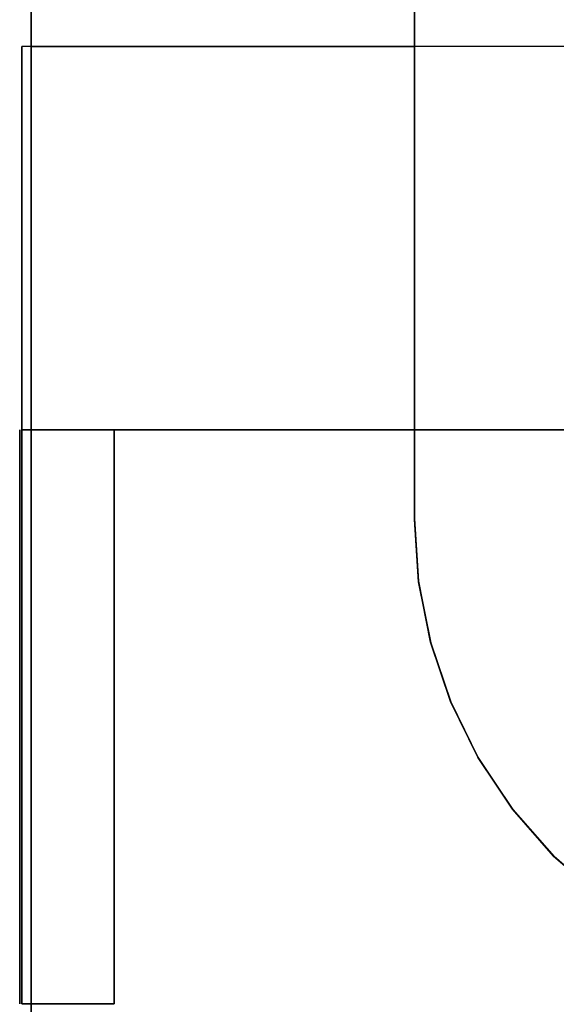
# Model space of a CAD drawing. Header units: millimetres. Extents: x -35 to 33166, y -35 to 31591.
# Tile 95 of 100: x 13800 to 13942, y 965 to 1226. Entities that reach past the tile are written whole.
import ezdxf

# ---------------------------------------------------------------- set-up
doc = ezdxf.new("R2010")
doc.units = ezdxf.units.MM
doc.header["$LTSCALE"] = 25.4
doc.layers.get('0').update_dxf_attribs({"true_color": 0xffffff})
doc.layers.add('ICF - L1', color=7, linetype='Continuous', true_color=0xb4b464)
doc.layers.add('ICF - L2', color=7, linetype='Continuous', true_color=0x64ff64)

# ---------------------------------------------------------------- blocks, each defined once
blk = doc.blocks.new('Group8135')
for p, q in [((-571.55, 0, 457.2), (0, 0, 457.2)), ((-571.55, 0, 0), (0, 0, 0)), ((-571.55, -101.6, 0), (-227.79, -101.6, 0)), ((-571.55, -101.6, 457.2), (-227.79, -101.6, 457.2)), ((-227.79, -101.6, 0), (-227.79, -101.6, 457.2)), ((-211.3, -102.68, 457.2), (-227.79, -101.6, 457.2)), ((-227.79, -101.6, 0), (-211.3, -102.68, 0)), ((-195.1, -105.91, 457.2), (-211.3, -102.68, 457.2)), ((-211.3, -102.68, 0), (-211.3, -102.68, 457.2)), ((-211.3, -102.68, 0), (-195.1, -105.91, 0)), ((-179.46, -111.22, 457.2), (-195.1, -105.91, 457.2)), ((-195.1, -105.91, 0), (-195.1, -105.91, 457.2)), ((-195.1, -105.91, 0), (-179.46, -111.22, 0)), ((-164.64, -118.53, 457.2), (-179.46, -111.22, 457.2)), ((-179.46, -111.22, 0), (-179.46, -111.22, 457.2)), ((-179.46, -111.22, 0), (-164.64, -118.53, 0)), ((-150.91, -127.72, 457.2), (-164.64, -118.53, 457.2)), ((-164.64, -118.53, 0), (-164.64, -118.53, 457.2)), ((-164.64, -118.53, 0), (-150.91, -127.72, 0)), ((-138.5, -138.62, 457.2), (-150.91, -127.72, 457.2)), ((-150.91, -127.72, 0), (-150.91, -127.72, 457.2)), ((-150.91, -127.72, 0), (-138.5, -138.62, 0)), ((-127.61, -151.05, 457.2), (-138.5, -138.62, 457.2)), ((-138.5, -138.62, 0), (-127.61, -151.05, 0)), ((-138.5, -138.62, 457.2), (-138.5, -138.62, 0))]:
    blk.add_line(p, q)
blk = doc.blocks.new('6XR35_90_C_MSG#63')
blk.add_blockref('Group8135', (0, 0))
blk = doc.blocks.new('Group7828')
for p, q in [((0, 0, 0), (0, -571.55, 0)), ((0, 0, 457.2), (0, -571.55, 457.2)), ((-150.91, -127.72, 0), (-138.5, -138.62, 0)), ((-138.5, -138.62, 457.2), (-150.91, -127.72, 457.2)), ((-138.5, -138.62, 0), (-127.61, -151.05, 0)), ((-127.61, -151.05, 457.2), (-138.5, -138.62, 457.2)), ((-138.5, -138.62, 0), (-138.5, -138.62, 457.2)), ((-127.61, -151.05, 0), (-118.45, -164.79, 0)), ((-118.45, -164.79, 457.2), (-127.61, -151.05, 457.2)), ((-127.61, -151.05, 457.2), (-127.61, -151.05, 0)), ((-118.45, -164.79, 0), (-111.16, -179.62, 0)), ((-111.16, -179.62, 457.2), (-118.45, -164.79, 457.2)), ((-118.45, -164.79, 457.2), (-118.45, -164.79, 0)), ((-111.16, -179.62, 0), (-105.86, -195.27, 0)), ((-105.86, -195.27, 457.2), (-111.16, -179.62, 457.2)), ((-111.16, -179.62, 457.2), (-111.16, -179.62, 0)), ((-105.86, -195.27, 0), (-102.66, -211.47, 0)), ((-102.66, -211.47, 457.2), (-105.86, -195.27, 457.2)), ((-105.86, -195.27, 457.2), (-105.86, -195.27, 0)), ((-102.66, -211.47, 0), (-101.6, -227.96, 0)), ((-101.6, -227.96, 457.2), (-102.66, -211.47, 457.2)), ((-102.66, -211.47, 457.2), (-102.66, -211.47, 0)), ((-101.6, -571.55, 457.2), (-101.6, -227.96, 457.2)), ((-101.6, -227.96, 457.2), (-101.6, -227.96, 0)), ((-101.6, -227.96, 0), (-101.6, -571.55, 0))]:
    blk.add_line(p, q)
blk = doc.blocks.new('6XR35_90_C_MSG#26')
blk.add_blockref('Group7828', (0, 0))
blk = doc.blocks.new('Group#295')
for p, q in [((-571.55, 0, 457.2), (0, 0, 457.2)), ((-571.55, 0, 0), (0, 0, 0)), ((-571.55, -101.6, 0), (-227.79, -101.6, 0)), ((-571.55, -101.6, 457.2), (-227.79, -101.6, 457.2)), ((-227.79, -101.6, 0), (-227.79, -101.6, 457.2)), ((-211.3, -102.68, 457.2), (-227.79, -101.6, 457.2)), ((-227.79, -101.6, 0), (-211.3, -102.68, 0)), ((-195.1, -105.91, 457.2), (-211.3, -102.68, 457.2)), ((-211.3, -102.68, 0), (-211.3, -102.68, 457.2)), ((-211.3, -102.68, 0), (-195.1, -105.91, 0)), ((-179.46, -111.22, 457.2), (-195.1, -105.91, 457.2)), ((-195.1, -105.91, 0), (-195.1, -105.91, 457.2)), ((-195.1, -105.91, 0), (-179.46, -111.22, 0)), ((-164.64, -118.53, 457.2), (-179.46, -111.22, 457.2)), ((-179.46, -111.22, 0), (-179.46, -111.22, 457.2)), ((-179.46, -111.22, 0), (-164.64, -118.53, 0)), ((-150.91, -127.72, 457.2), (-164.64, -118.53, 457.2)), ((-164.64, -118.53, 0), (-164.64, -118.53, 457.2)), ((-164.64, -118.53, 0), (-150.91, -127.72, 0)), ((-138.5, -138.62, 457.2), (-150.91, -127.72, 457.2)), ((-150.91, -127.72, 0), (-150.91, -127.72, 457.2)), ((-150.91, -127.72, 0), (-138.5, -138.62, 0)), ((-127.61, -151.05, 457.2), (-138.5, -138.62, 457.2)), ((-138.5, -138.62, 0), (-127.61, -151.05, 0)), ((-138.5, -138.62, 457.2), (-138.5, -138.62, 0))]:
    blk.add_line(p, q)
blk = doc.blocks.new('6XR35_90_C_MSG#129')
blk.add_blockref('Group#295', (0, 0))
blk = doc.blocks.new('Group#1500')
for p, q in [((0, 0, 0), (0, -571.55, 0)), ((0, 0, 457.2), (0, -571.55, 457.2)), ((-150.91, -127.72, 0), (-138.5, -138.62, 0)), ((-138.5, -138.62, 457.2), (-150.91, -127.72, 457.2)), ((-138.5, -138.62, 0), (-127.61, -151.05, 0)), ((-138.5, -138.62, 0), (-138.5, -138.62, 457.2)), ((-127.61, -151.05, 457.2), (-138.5, -138.62, 457.2)), ((-127.61, -151.05, 0), (-118.45, -164.79, 0)), ((-118.45, -164.79, 457.2), (-127.61, -151.05, 457.2)), ((-127.61, -151.05, 457.2), (-127.61, -151.05, 0)), ((-118.45, -164.79, 0), (-111.16, -179.62, 0)), ((-111.16, -179.62, 457.2), (-118.45, -164.79, 457.2)), ((-118.45, -164.79, 457.2), (-118.45, -164.79, 0)), ((-111.16, -179.62, 0), (-105.86, -195.27, 0)), ((-105.86, -195.27, 457.2), (-111.16, -179.62, 457.2)), ((-111.16, -179.62, 457.2), (-111.16, -179.62, 0)), ((-105.86, -195.27, 0), (-102.66, -211.47, 0)), ((-102.66, -211.47, 457.2), (-105.86, -195.27, 457.2)), ((-105.86, -195.27, 457.2), (-105.86, -195.27, 0)), ((-102.66, -211.47, 0), (-101.6, -227.96, 0)), ((-101.6, -227.96, 457.2), (-102.66, -211.47, 457.2)), ((-102.66, -211.47, 457.2), (-102.66, -211.47, 0)), ((-101.6, -571.55, 457.2), (-101.6, -227.96, 457.2)), ((-101.6, -227.96, 457.2), (-101.6, -227.96, 0)), ((-101.6, -227.96, 0), (-101.6, -571.55, 0))]:
    blk.add_line(p, q)
blk = doc.blocks.new('6XR35_90_C_MSG#165')
blk.add_blockref('Group#1500', (0, 0))
blk = doc.blocks.new('Group9290')
for p, q in [((-571.55, 0, 457.2), (0, 0, 457.2)), ((-571.55, 0, 0), (0, 0, 0)), ((-571.55, -101.6, 0), (-227.79, -101.6, 0)), ((-571.55, -101.6, 457.2), (-227.79, -101.6, 457.2)), ((-227.79, -101.6, 0), (-227.79, -101.6, 457.2)), ((-227.79, -101.6, 0), (-211.3, -102.68, 0)), ((-211.3, -102.68, 457.2), (-227.79, -101.6, 457.2)), ((-211.3, -102.68, 0), (-211.3, -102.68, 457.2)), ((-195.1, -105.91, 457.2), (-211.3, -102.68, 457.2)), ((-211.3, -102.68, 0), (-195.1, -105.91, 0)), ((-195.1, -105.91, 0), (-195.1, -105.91, 457.2)), ((-179.46, -111.22, 457.2), (-195.1, -105.91, 457.2)), ((-195.1, -105.91, 0), (-179.46, -111.22, 0)), ((-179.46, -111.22, 0), (-179.46, -111.22, 457.2)), ((-164.64, -118.53, 457.2), (-179.46, -111.22, 457.2)), ((-179.46, -111.22, 0), (-164.64, -118.53, 0)), ((-164.64, -118.53, 0), (-164.64, -118.53, 457.2)), ((-150.91, -127.72, 457.2), (-164.64, -118.53, 457.2)), ((-164.64, -118.53, 0), (-150.91, -127.72, 0)), ((-150.91, -127.72, 0), (-150.91, -127.72, 457.2)), ((-150.91, -127.72, 0), (-138.5, -138.62, 0)), ((-138.5, -138.62, 457.2), (-150.91, -127.72, 457.2)), ((-138.5, -138.62, 0), (-127.61, -151.05, 0)), ((-127.61, -151.05, 457.2), (-138.5, -138.62, 457.2)), ((-138.5, -138.62, 457.2), (-138.5, -138.62, 0))]:
    blk.add_line(p, q)
blk = doc.blocks.new('6XR35_90_C_MSG#202')
blk.add_blockref('Group9290', (0, 0))
blk = doc.blocks.new('Group9594')
for p, q in [((0, 0, 0), (0, -571.55, 0)), ((0, 0, 457.2), (0, -571.55, 457.2)), ((-150.91, -127.72, 0), (-138.5, -138.62, 0)), ((-138.5, -138.62, 457.2), (-150.91, -127.72, 457.2)), ((-138.5, -138.62, 0), (-127.61, -151.05, 0)), ((-138.5, -138.62, 0), (-138.5, -138.62, 457.2)), ((-127.61, -151.05, 457.2), (-138.5, -138.62, 457.2)), ((-127.61, -151.05, 0), (-118.45, -164.79, 0)), ((-118.45, -164.79, 457.2), (-127.61, -151.05, 457.2)), ((-127.61, -151.05, 457.2), (-127.61, -151.05, 0)), ((-118.45, -164.79, 0), (-111.16, -179.62, 0)), ((-111.16, -179.62, 457.2), (-118.45, -164.79, 457.2)), ((-118.45, -164.79, 457.2), (-118.45, -164.79, 0)), ((-111.16, -179.62, 0), (-105.86, -195.27, 0)), ((-105.86, -195.27, 457.2), (-111.16, -179.62, 457.2)), ((-111.16, -179.62, 457.2), (-111.16, -179.62, 0)), ((-105.86, -195.27, 0), (-102.66, -211.47, 0)), ((-102.66, -211.47, 457.2), (-105.86, -195.27, 457.2)), ((-105.86, -195.27, 457.2), (-105.86, -195.27, 0)), ((-102.66, -211.47, 0), (-101.6, -227.96, 0)), ((-101.6, -227.96, 457.2), (-102.66, -211.47, 457.2)), ((-102.66, -211.47, 457.2), (-102.66, -211.47, 0)), ((-101.6, -227.96, 0), (-101.6, -571.55, 0)), ((-101.6, -571.55, 457.2), (-101.6, -227.96, 457.2)), ((-101.6, -227.96, 457.2), (-101.6, -227.96, 0))]:
    blk.add_line(p, q)
blk = doc.blocks.new('6XR35_90_C_MSG#234')
blk.add_blockref('Group9594', (0, 0))
blk = doc.blocks.new('Group#3978')
for p, q in [((-571.55, 0, 457.2), (0, 0, 457.2)), ((-571.55, 0, 0), (0, 0, 0)), ((-571.55, -101.6, 457.2), (-227.79, -101.6, 457.2)), ((-571.55, -101.6, 0), (-227.79, -101.6, 0)), ((-227.79, -101.6, 457.2), (-227.79, -101.6, 0)), ((-227.79, -101.6, 0), (-211.3, -102.68, 0)), ((-211.3, -102.68, 457.2), (-227.79, -101.6, 457.2)), ((-211.3, -102.68, 0), (-195.1, -105.91, 0)), ((-195.1, -105.91, 457.2), (-211.3, -102.68, 457.2)), ((-211.3, -102.68, 0), (-211.3, -102.68, 457.2)), ((-195.1, -105.91, 0), (-179.46, -111.22, 0)), ((-179.46, -111.22, 457.2), (-195.1, -105.91, 457.2)), ((-195.1, -105.91, 0), (-195.1, -105.91, 457.2)), ((-179.46, -111.22, 0), (-164.64, -118.53, 0)), ((-164.64, -118.53, 457.2), (-179.46, -111.22, 457.2)), ((-179.46, -111.22, 0), (-179.46, -111.22, 457.2)), ((-164.64, -118.53, 0), (-150.91, -127.72, 0)), ((-150.91, -127.72, 457.2), (-164.64, -118.53, 457.2)), ((-164.64, -118.53, 0), (-164.64, -118.53, 457.2)), ((-150.91, -127.72, 0), (-138.5, -138.62, 0)), ((-138.5, -138.62, 457.2), (-150.91, -127.72, 457.2)), ((-150.91, -127.72, 0), (-150.91, -127.72, 457.2)), ((-138.5, -138.62, 0), (-127.61, -151.05, 0)), ((-127.61, -151.05, 457.2), (-138.5, -138.62, 457.2)), ((-138.5, -138.62, 457.2), (-138.5, -138.62, 0))]:
    blk.add_line(p, q)
blk = doc.blocks.new('6XR35_90_C_MSG#273')
blk.add_blockref('Group#3978', (0, 0))
blk = doc.blocks.new('Group3573')
at = {"layer": 'ICF - L1', "extrusion": (0, 0, -1), "zscale": -1, "rotation": 270}
for name, p in [('6XR35_90_C_MSG#63', (-13802.91, 865.42, -357.2)), ('6XR35_90_C_MSG#129', (-13802.91, 865.42, -1271.6)), ('6XR35_90_C_MSG#202', (-13802.91, 865.42, -2186)), ('6XR35_90_C_MSG#273', (-13802.91, 865.42, -3100.4))]:
    blk.add_blockref(name, p, dxfattribs=at)
at = {"layer": 'ICF - L1', "rotation": 180}
for name, p in [('6XR35_90_C_MSG#26', (13802.91, 865.42, -100)), ('6XR35_90_C_MSG#26', (13802.91, 865.42, 814.4)), ('6XR35_90_C_MSG#165', (13802.91, 865.42, 1728.8)), ('6XR35_90_C_MSG#234', (13802.91, 865.42, 2643.2))]:
    blk.add_blockref(name, p, dxfattribs=at)
blk = doc.blocks.new('Group9382')
for p, q in [((0, 1739.1, 190.8), (-101.6, 1739.1, 190.8)), ((-101.6, 1739.1, 190.8), (-101.6, 1472.7, 457.2)), ((-101.6, 1739.1, 190.8), (-101.6, 1739.1, 0)), ((-101.6, 0, 0), (-101.6, 1739.1, 0)), ((-101.6, 1739.1, 0), (0, 1739.1, 0)), ((0, 1472.7, 457.2), (0, 1739.1, 190.8)), ((0, 0, 0), (0, 1739.1, 0)), ((0, 1739.1, 190.8), (0, 1739.1, 0))]:
    blk.add_line(p, q)
blk = doc.blocks.new('Group#4336')
for p, q in [((-101.6, 1739.7, 51), (-253.75, 1739.7, 51)), ((-253.75, 1739.7, 51), (-253.75, 1739.7, 144.68)), ((-253.75, 1739.7, 144.68), (-101.6, 1739.7, 144.68)), ((-253.75, 1714.7, 51), (-253.75, 1739.1, 51)), ((-253.75, 1739.1, 51), (-101.6, 1739.1, 51)), ((-101.6, 1739.1, 144.68), (-253.75, 1739.1, 144.68)), ((-253.75, 1739.1, 144.68), (-253.75, 1714.7, 144.68)), ((-253.75, 1739.1, 144.68), (-253.75, 1739.1, 51)), ((-101.6, 1739.7, 144.68), (-101.6, 1739.7, 51)), ((-101.6, 1739.1, 51), (-101.6, 1714.7, 51)), ((-101.6, 1714.7, 144.68), (-101.6, 1739.1, 144.68)), ((-101.6, 1739.1, 51), (-101.6, 1739.1, 144.68)), ((-101.6, 1714.7, 144.68), (-253.75, 1714.7, 144.68)), ((-253.75, 1714.7, 144.68), (-253.75, 1714.7, 51)), ((-253.75, 1714.7, 51), (-101.6, 1714.7, 51)), ((-101.6, 1714.7, 51), (-101.6, 1714.7, 144.68))]:
    blk.add_line(p, q)
blk = doc.blocks.new('6XR35_96_S#1_CUT_68_5_MSG')
for name in ['Group#4336', 'Group9382']:
    blk.add_blockref(name, (0, 0))
blk = doc.blocks.new('Group#3753')
for p, q in [((0, 0, 0), (0, -571.55, 0)), ((0, 0, 457.2), (0, -571.55, 457.2)), ((-150.91, -127.72, 0), (-138.5, -138.62, 0)), ((-138.5, -138.62, 457.2), (-150.91, -127.72, 457.2)), ((-138.5, -138.62, 0), (-127.61, -151.05, 0)), ((-138.5, -138.62, 0), (-138.5, -138.62, 457.2)), ((-127.61, -151.05, 457.2), (-138.5, -138.62, 457.2)), ((-127.61, -151.05, 0), (-118.45, -164.79, 0)), ((-118.45, -164.79, 457.2), (-127.61, -151.05, 457.2)), ((-127.61, -151.05, 457.2), (-127.61, -151.05, 0)), ((-118.45, -164.79, 0), (-111.16, -179.62, 0)), ((-111.16, -179.62, 457.2), (-118.45, -164.79, 457.2)), ((-118.45, -164.79, 457.2), (-118.45, -164.79, 0)), ((-111.16, -179.62, 0), (-105.86, -195.27, 0)), ((-105.86, -195.27, 457.2), (-111.16, -179.62, 457.2)), ((-111.16, -179.62, 457.2), (-111.16, -179.62, 0)), ((-105.86, -195.27, 0), (-102.66, -211.47, 0)), ((-102.66, -211.47, 457.2), (-105.86, -195.27, 457.2)), ((-105.86, -195.27, 457.2), (-105.86, -195.27, 0)), ((-102.66, -211.47, 0), (-101.6, -227.96, 0)), ((-101.6, -227.96, 457.2), (-102.66, -211.47, 457.2)), ((-102.66, -211.47, 457.2), (-102.66, -211.47, 0)), ((-101.6, -571.55, 457.2), (-101.6, -227.96, 457.2)), ((-101.6, -227.96, 457.2), (-101.6, -227.96, 0)), ((-101.6, -227.96, 0), (-101.6, -571.55, 0))]:
    blk.add_line(p, q)
blk = doc.blocks.new('6XR35_90_C#3_MSG#12')
blk.add_blockref('Group#3753', (0, 0))
blk = doc.blocks.new('Group9436')
for p, q in [((-571.55, 0, 0), (0, 0, 0)), ((-571.55, 0, 457.2), (0, 0, 457.2)), ((-571.55, -101.6, 0), (-227.79, -101.6, 0)), ((-571.55, -101.6, 457.2), (-227.79, -101.6, 457.2)), ((-227.79, -101.6, 0), (-227.79, -101.6, 457.2)), ((-227.79, -101.6, 0), (-211.3, -102.68, 0)), ((-211.3, -102.68, 457.2), (-227.79, -101.6, 457.2)), ((-211.3, -102.68, 0), (-195.1, -105.91, 0)), ((-195.1, -105.91, 457.2), (-211.3, -102.68, 457.2)), ((-211.3, -102.68, 0), (-211.3, -102.68, 457.2)), ((-195.1, -105.91, 0), (-179.46, -111.22, 0)), ((-179.46, -111.22, 457.2), (-195.1, -105.91, 457.2)), ((-195.1, -105.91, 0), (-195.1, -105.91, 457.2)), ((-179.46, -111.22, 0), (-164.64, -118.53, 0)), ((-164.64, -118.53, 457.2), (-179.46, -111.22, 457.2)), ((-179.46, -111.22, 0), (-179.46, -111.22, 457.2)), ((-164.64, -118.53, 0), (-150.91, -127.72, 0)), ((-150.91, -127.72, 457.2), (-164.64, -118.53, 457.2)), ((-164.64, -118.53, 0), (-164.64, -118.53, 457.2)), ((-150.91, -127.72, 0), (-138.5, -138.62, 0)), ((-138.5, -138.62, 457.2), (-150.91, -127.72, 457.2)), ((-150.91, -127.72, 0), (-150.91, -127.72, 457.2)), ((-138.5, -138.62, 0), (-127.61, -151.05, 0)), ((-127.61, -151.05, 457.2), (-138.5, -138.62, 457.2)), ((-138.5, -138.62, 457.2), (-138.5, -138.62, 0))]:
    blk.add_line(p, q)
blk = doc.blocks.new('6XR35_90_C#3_MSG#31')
blk.add_blockref('Group9436', (0, 0))
blk = doc.blocks.new('Group9881')
for p, q in [((-571.55, 0, 0), (0, 0, 0)), ((-571.55, 0, 457.2), (0, 0, 457.2)), ((-571.55, -101.6, 0), (-227.79, -101.6, 0)), ((-571.55, -101.6, 457.2), (-227.79, -101.6, 457.2)), ((-227.79, -101.6, 0), (-227.79, -101.6, 457.2)), ((-227.79, -101.6, 0), (-211.3, -102.68, 0)), ((-211.3, -102.68, 457.2), (-227.79, -101.6, 457.2)), ((-211.3, -102.68, 0), (-195.1, -105.91, 0)), ((-211.3, -102.68, 0), (-211.3, -102.68, 457.2)), ((-195.1, -105.91, 457.2), (-211.3, -102.68, 457.2)), ((-195.1, -105.91, 0), (-179.46, -111.22, 0)), ((-195.1, -105.91, 0), (-195.1, -105.91, 457.2)), ((-179.46, -111.22, 457.2), (-195.1, -105.91, 457.2)), ((-179.46, -111.22, 0), (-164.64, -118.53, 0)), ((-179.46, -111.22, 0), (-179.46, -111.22, 457.2)), ((-164.64, -118.53, 457.2), (-179.46, -111.22, 457.2)), ((-164.64, -118.53, 0), (-150.91, -127.72, 0)), ((-164.64, -118.53, 0), (-164.64, -118.53, 457.2)), ((-150.91, -127.72, 457.2), (-164.64, -118.53, 457.2)), ((-150.91, -127.72, 0), (-138.5, -138.62, 0)), ((-150.91, -127.72, 0), (-150.91, -127.72, 457.2)), ((-138.5, -138.62, 457.2), (-150.91, -127.72, 457.2)), ((-138.5, -138.62, 0), (-127.61, -151.05, 0)), ((-127.61, -151.05, 457.2), (-138.5, -138.62, 457.2)), ((-138.5, -138.62, 457.2), (-138.5, -138.62, 0))]:
    blk.add_line(p, q)
blk = doc.blocks.new('6XR35_90_C#3_MSG#56')
blk.add_blockref('Group9881', (0, 0))
blk = doc.blocks.new('Group10003')
for p, q in [((0, 0, 0), (0, -571.55, 0)), ((0, 0, 457.2), (0, -571.55, 457.2)), ((-150.91, -127.72, 0), (-138.5, -138.62, 0)), ((-138.5, -138.62, 457.2), (-150.91, -127.72, 457.2)), ((-138.5, -138.62, 0), (-127.61, -151.05, 0)), ((-138.5, -138.62, 0), (-138.5, -138.62, 457.2)), ((-127.61, -151.05, 457.2), (-138.5, -138.62, 457.2)), ((-127.61, -151.05, 0), (-118.45, -164.79, 0)), ((-118.45, -164.79, 457.2), (-127.61, -151.05, 457.2)), ((-127.61, -151.05, 457.2), (-127.61, -151.05, 0)), ((-118.45, -164.79, 0), (-111.16, -179.62, 0)), ((-111.16, -179.62, 457.2), (-118.45, -164.79, 457.2)), ((-118.45, -164.79, 457.2), (-118.45, -164.79, 0)), ((-111.16, -179.62, 0), (-105.86, -195.27, 0)), ((-105.86, -195.27, 457.2), (-111.16, -179.62, 457.2)), ((-111.16, -179.62, 457.2), (-111.16, -179.62, 0)), ((-105.86, -195.27, 0), (-102.66, -211.47, 0)), ((-102.66, -211.47, 457.2), (-105.86, -195.27, 457.2)), ((-105.86, -195.27, 457.2), (-105.86, -195.27, 0)), ((-102.66, -211.47, 0), (-101.6, -227.96, 0)), ((-101.6, -227.96, 457.2), (-102.66, -211.47, 457.2)), ((-102.66, -211.47, 457.2), (-102.66, -211.47, 0)), ((-101.6, -227.96, 0), (-101.6, -571.55, 0)), ((-101.6, -571.55, 457.2), (-101.6, -227.96, 457.2)), ((-101.6, -227.96, 457.2), (-101.6, -227.96, 0))]:
    blk.add_line(p, q)
blk = doc.blocks.new('6XR35_90_C#3_MSG#65')
blk.add_blockref('Group10003', (0, 0))
blk = doc.blocks.new('Group10395')
for p, q in [((0, -353.18, 317.41), (0, 0, 317.41)), ((0, 0, 0), (0, -571.55, 0)), ((-150.91, -127.72, 0), (-138.5, -138.62, 0)), ((-139.79, -137.49, 457.2), (-138.5, -138.62, 455.91)), ((-138.5, -138.62, 455.91), (-127.61, -151.05, 445.02)), ((-138.5, -138.62, 0), (-127.61, -151.05, 0)), ((-138.5, -138.62, 0), (-138.5, -138.62, 455.91)), ((-127.61, -151.05, 445.02), (-118.45, -164.79, 435.86)), ((-127.61, -151.05, 0), (-118.45, -164.79, 0)), ((-127.61, -151.05, 445.02), (-127.61, -151.05, 0)), ((-118.45, -164.79, 435.86), (-111.16, -179.62, 428.57)), ((-118.45, -164.79, 0), (-111.16, -179.62, 0)), ((-118.45, -164.79, 435.86), (-118.45, -164.79, 0)), ((-111.16, -179.62, 428.57), (-105.86, -195.27, 423.27)), ((-111.16, -179.62, 0), (-105.86, -195.27, 0)), ((-111.16, -179.62, 428.57), (-111.16, -179.62, 0)), ((-105.86, -195.27, 423.27), (-102.66, -211.47, 420.07)), ((-105.86, -195.27, 0), (-102.66, -211.47, 0)), ((-105.86, -195.27, 423.27), (-105.86, -195.27, 0)), ((-102.66, -211.47, 420.07), (-101.6, -227.96, 419.01)), ((-102.66, -211.47, 0), (-101.6, -227.96, 0)), ((-102.66, -211.47, 420.07), (-102.66, -211.47, 0)), ((-101.6, -227.96, 419.01), (-101.6, -353.18, 419.01)), ((-101.6, -227.96, 419.01), (-101.6, -227.96, 0)), ((-101.6, -227.96, 0), (-101.6, -571.55, 0)), ((0, -353.18, 124.2), (-101.6, -353.18, 124.2)), ((-101.6, -353.18, 124.2), (-101.6, -571.55, 124.2)), ((0, -353.18, 317.41), (-101.6, -353.18, 419.01)), ((-101.6, -353.18, 419.01), (-101.6, -353.18, 124.2)), ((0, -571.55, 124.2), (0, -353.18, 124.2)), ((0, -353.18, 124.2), (0, -353.18, 317.41))]:
    blk.add_line(p, q)
blk = doc.blocks.new('6XR35_90_C#3_MSG#93')
blk.add_blockref('Group10395', (0, 0))
blk = doc.blocks.new('Group3664')
at = {"layer": 'ICF - L2'}
for name, p, rotation in [('6XR35_90_C#3_MSG#12', (13802.91, 865.42, 4472), 180), ('6XR35_90_C#3_MSG#12', (13802.91, 865.42, 3557.6), 180), ('6XR35_90_C#3_MSG#65', (13802.91, 865.42, 5386.4), 180), ('6XR35_90_C#3_MSG#93', (13802.91, 865.42, 6300.8), 180), ('6XR35_96_S#1_CUT_68_5_MSG', (15539.6, 1218.6, 6425), 90)]:
    blk.add_blockref(name, p, dxfattribs=dict(at, rotation=rotation))
at = {"layer": 'ICF - L2', "extrusion": (0, 0, -1), "zscale": -1, "rotation": 270}
for name, p in [('6XR35_90_C#3_MSG#31', (-13802.91, 865.42, -4014.8)), ('6XR35_90_C#3_MSG#56', (-13802.91, 865.42, -4929.2)), ('6XR35_90_C#3_MSG#56', (-13802.91, 865.42, -5843.6))]:
    blk.add_blockref(name, p, dxfattribs=at)

msp = doc.modelspace()

# ---------------------------------------------------------------- block references
for name in ['Group3573', 'Group3664']:
    msp.add_blockref(name, (0, 0))

doc.saveas('drawing.dxf')
